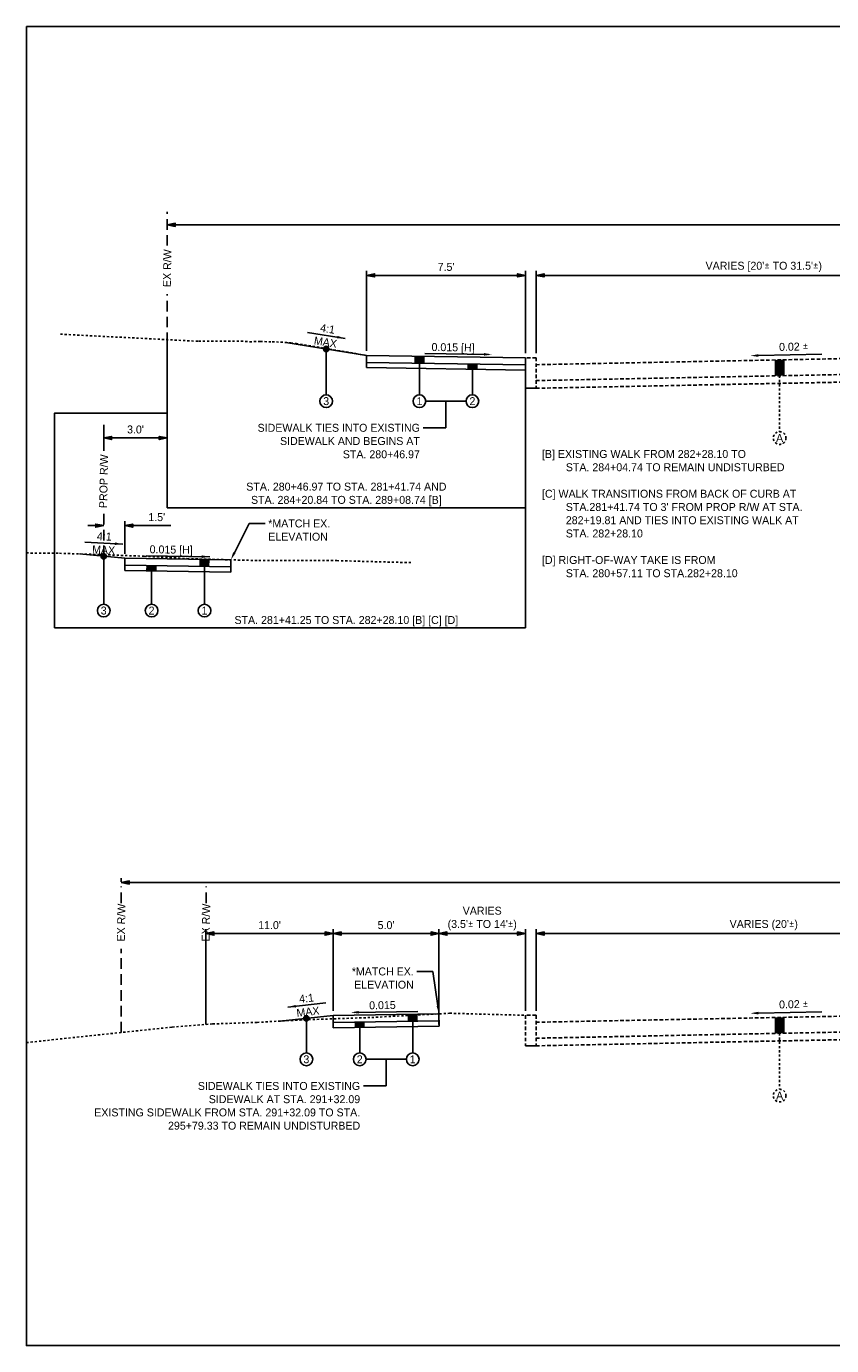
# Model space of a CAD drawing. Header units: feet. Extents: x 19045 to 19260, y 13883 to 14309.
# Tile 8 of 11: x 19045 to 19083, y 14247 to 14309. Entities that reach past the tile are written whole.
import ezdxf
from ezdxf import colors
from ezdxf.entities.mleader import LeaderData, LeaderLine
from ezdxf.math import Vec2, Vec3

# ---------------------------------------------------------------- set-up
doc = ezdxf.new("R2010")
doc.units = ezdxf.units.FT
doc.header["$MEASUREMENT"] = 0
for name, pattern in [('cl5', [25, 1.25, -1.25, 20, -1.25, 1.25]), ('DASHED', [0.75, 0.5, -0.25]), ('DASHED2', [0.375, 0.25, -0.125]), ('OhDOT_USTN2', [0.11, 0.069, -0.041]), ('OhDOT_USTN3', [0.22, 0.165, -0.055])]:
    doc.linetypes.add(name, pattern=pattern)
for name, color, linetype in [('CM_P_Sidewalk', 254, 'Continuous'), ('PF_X_Ground_Line', 3, 'OhDOT_USTN2'), ('PV_P_EOP', 7, 'Continuous'), ('PV_P_Text', 10, 'Continuous'), ('PV_X_EOP', 7, 'OhDOT_USTN3'), ('RW_X_CL_5', 6, 'cl5'), ('RW_X_Right_of_Way', 7, 'ROWEX-COEC')]:
    doc.layers.add(name, color=color, linetype=linetype)
doc.styles.add('Slanted-Normal', font='font31.shx', dxfattribs={"height": 0.125})
doc.styles.get("Standard").update_dxf_attribs({"font": 'font31.shx'})
doc.styles.add('Straight-Normal', font='font30.shx', dxfattribs={"height": 0.14})
doc.linetypes.add('ROWEX-COEC', pattern='A,0.75,-0.05,["Ex R/W",Straight-Normal,S=1,R=0,X=0,Y=-0.06],-0.7,0.75,-0.3,0.75,-0.3,0.75,-0.3,0.75,-0.3', length=5.7)
doc.dimstyles.new('Dec-1  Slanted', dxfattribs={"dimtxt": 0.125, "dimasz": 0.125, "dimexe": 0.07, "dimexo": 0.07, "dimgap": 0.07, "dimtad": 1, "dimdec": 1, "dimzin": 3, "dimdsep": 46, "dimtxsty": 'Slanted-Normal', "dimblk": 'Dim1', "dimcen": 0, "dimclrd": 95, "dimclre": 95, "dimclrt": 7, "dimadec": 1, "dimazin": 3, "dimtfac": 1, "dimtdec": 1, "dimtix": 1, "dimtofl": 0, "dimtmove": 1, "dimatfit": 3, "dimldrblk": 'Dim1', "dimfxl": 1, "dimtolj": 1, "dimtzin": 0, "dimlwd": -1, "dimlwe": -1, "dimarcsym": 0})

# ---------------------------------------------------------------- blocks, each defined once
blk = doc.blocks.new('Dim1')
h = blk.add_hatch(color=4)
h.dxf.hatch_style = 1
h.paths.add_polyline_path([(0, 0), (-1, -0.2), (-1, 0.2)])
at = {"color": 4}
blk.add_lwpolyline([(0, 0), (-1, -0.2), (-1, 0.2), (0, 0)], dxfattribs=at)
blk = doc.blocks.new('*D902')
at = {"layer": 'Defpoints', "color": 0, "transparency": 16777216}
for p in [(19051.78, 14299.706), (19051.78, 14299.523), (19127.775, 14299.54)]:
    blk.add_point(p, dxfattribs=at)
at = {"layer": 'PV_P_Text', "color": 95, "linetype": 'Continuous', "transparency": 16777216}
for p, q in [((19051.78, 14299.733), (19051.78, 14299.916)), ((19127.4, 14299.706), (19052.155, 14299.706)), ((19127.775, 14299.75), (19127.775, 14299.916))]:
    blk.add_line(p, q, dxfattribs=at)
at = {"layer": 'PV_P_Text', "color": 95, "transparency": 16777216, "xscale": 0.375, "yscale": 0.375, "zscale": 0.375, "rotation": 180}
blk.add_blockref('Dim1', (19051.78, 14299.706), dxfattribs=at)
at = {"layer": 'PV_P_Text', "color": 95, "transparency": 16777216, "xscale": 0.375, "yscale": 0.375, "zscale": 0.375}
blk.add_blockref('Dim1', (19127.775, 14299.706), dxfattribs=at)
at = {"layer": 'PV_P_Text', "color": 7, "transparency": 16777216, "insert": (19090.692, 14300.103), "char_height": 0.375, "attachment_point": 5, "style": 'Slanted-Normal'}
blk.add_mtext("\\A1;80.0' RIGHT-OF-WAY", dxfattribs=at)
blk = doc.blocks.new('*D904')
at = {"layer": 'Defpoints', "color": 0, "transparency": 16777216}
for p in [(19069.192, 14297.325), (19090.692, 14297.325), (19069.192, 14293.438)]:
    blk.add_point(p, dxfattribs=at)
at = {"layer": 'PV_P_Text', "color": 95, "linetype": 'Continuous', "transparency": 16777216}
for p, q in [((19069.192, 14293.648), (19069.192, 14297.535)), ((19090.317, 14297.325), (19069.567, 14297.325))]:
    blk.add_line(p, q, dxfattribs=at)
at = {"layer": 'PV_P_Text', "color": 95, "transparency": 16777216, "xscale": 0.375, "yscale": 0.375, "zscale": 0.375, "rotation": 180}
blk.add_blockref('Dim1', (19069.192, 14297.325), dxfattribs=at)
at = {"layer": 'PV_P_Text', "color": 95, "transparency": 16777216, "xscale": 0.375, "yscale": 0.375, "zscale": 0.375}
blk.add_blockref('Dim1', (19090.692, 14297.325), dxfattribs=at)
at = {"layer": 'PV_P_Text', "color": 7, "transparency": 16777216, "insert": (19079.942, 14297.723), "char_height": 0.375, "attachment_point": 5, "style": 'Slanted-Normal'}
blk.add_mtext("\\A1;VARIES [20'{\\fISOCPEUR|b0|i0|c0|p34;%%P} TO 31.5'{\\fISOCPEUR|b0|i0|c0|p34;%%P})", dxfattribs=at)
blk = doc.blocks.new('*D909')
at = {"layer": 'Defpoints', "color": 0, "transparency": 16777216}
for p in [(19068.692, 14297.325), (19061.192, 14293.55), (19068.692, 14293.438)]:
    blk.add_point(p, dxfattribs=at)
at = {"layer": 'PV_P_Text', "color": 95, "linetype": 'Continuous', "transparency": 16777216}
for p, q in [((19061.192, 14293.76), (19061.192, 14297.535)), ((19061.567, 14297.325), (19068.317, 14297.325)), ((19068.692, 14293.648), (19068.692, 14297.535))]:
    blk.add_line(p, q, dxfattribs=at)
at = {"layer": 'PV_P_Text', "color": 95, "transparency": 16777216, "xscale": 0.375, "yscale": 0.375, "zscale": 0.375, "rotation": 180}
blk.add_blockref('Dim1', (19061.192, 14297.325), dxfattribs=at)
at = {"layer": 'PV_P_Text', "color": 95, "transparency": 16777216, "xscale": 0.375, "yscale": 0.375, "zscale": 0.375}
blk.add_blockref('Dim1', (19068.692, 14297.325), dxfattribs=at)
at = {"layer": 'PV_P_Text', "color": 7, "transparency": 16777216, "insert": (19064.942, 14297.723), "char_height": 0.375, "attachment_point": 5, "style": 'Slanted-Normal'}
blk.add_mtext("\\A1;7.5'", dxfattribs=at)
blk = doc.blocks.new('*D895')
at = {"layer": 'Defpoints', "color": 0, "transparency": 16777216}
for p in [(19051.78, 14289.653), (19048.78, 14289.052), (19051.78, 14288.217)]:
    blk.add_point(p, dxfattribs=at)
at = {"layer": 'PV_P_Text', "color": 95, "linetype": 'Continuous', "transparency": 16777216}
for p, q in [((19048.78, 14289.262), (19048.78, 14289.863)), ((19049.155, 14289.653), (19051.405, 14289.653)), ((19051.78, 14288.427), (19051.78, 14289.863))]:
    blk.add_line(p, q, dxfattribs=at)
at = {"layer": 'PV_P_Text', "color": 95, "transparency": 16777216, "xscale": 0.375, "yscale": 0.375, "zscale": 0.375, "rotation": 180}
blk.add_blockref('Dim1', (19048.78, 14289.653), dxfattribs=at)
at = {"layer": 'PV_P_Text', "color": 95, "transparency": 16777216, "xscale": 0.375, "yscale": 0.375, "zscale": 0.375}
blk.add_blockref('Dim1', (19051.78, 14289.653), dxfattribs=at)
at = {"layer": 'PV_P_Text', "color": 7, "transparency": 16777216, "insert": (19050.28, 14290.051), "char_height": 0.375, "attachment_point": 5, "style": 'Slanted-Normal'}
blk.add_mtext("\\A1;3.0'", dxfattribs=at)
blk = doc.blocks.new('*D896')
at = {"layer": 'Defpoints', "color": 0, "transparency": 16777216}
for p in [(19048.78, 14285.517), (19049.78, 14285.517), (19049.78, 14283.976)]:
    blk.add_point(p, dxfattribs=at)
at = {"layer": 'PV_P_Text', "color": 95, "linetype": 'Continuous', "transparency": 16777216}
for p, q in [((19048.405, 14285.517), (19048.03, 14285.517)), ((19049.78, 14284.186), (19049.78, 14285.727)), ((19050.155, 14285.517), (19051.944, 14285.517))]:
    blk.add_line(p, q, dxfattribs=at)
at = {"layer": 'PV_P_Text', "color": 95, "transparency": 16777216, "xscale": 0.375, "yscale": 0.375, "zscale": 0.375}
blk.add_blockref('Dim1', (19048.78, 14285.517), dxfattribs=at)
at = {"layer": 'PV_P_Text', "color": 95, "transparency": 16777216, "xscale": 0.375, "yscale": 0.375, "zscale": 0.375, "rotation": 180}
blk.add_blockref('Dim1', (19049.78, 14285.517), dxfattribs=at)
at = {"layer": 'PV_P_Text', "color": 7, "transparency": 16777216, "insert": (19051.283, 14285.914), "char_height": 0.375, "attachment_point": 5, "style": 'Slanted-Normal'}
blk.add_mtext("\\A1;1.5'", dxfattribs=at)
blk = doc.blocks.new('*D893')
at = {"layer": 'Defpoints', "color": 0, "transparency": 16777216}
for p in [(19069.192, 14266.266), (19090.692, 14266.266), (19069.192, 14262.41)]:
    blk.add_point(p, dxfattribs=at)
at = {"layer": 'PV_P_Text', "color": 95, "linetype": 'Continuous', "transparency": 16777216}
for p, q in [((19069.192, 14262.62), (19069.192, 14266.476)), ((19090.317, 14266.266), (19069.567, 14266.266))]:
    blk.add_line(p, q, dxfattribs=at)
at = {"layer": 'PV_P_Text', "color": 95, "transparency": 16777216, "xscale": 0.375, "yscale": 0.375, "zscale": 0.375, "rotation": 180}
blk.add_blockref('Dim1', (19069.192, 14266.266), dxfattribs=at)
at = {"layer": 'PV_P_Text', "color": 95, "transparency": 16777216, "xscale": 0.375, "yscale": 0.375, "zscale": 0.375}
blk.add_blockref('Dim1', (19090.692, 14266.266), dxfattribs=at)
at = {"layer": 'PV_P_Text', "color": 7, "transparency": 16777216, "insert": (19079.942, 14266.663), "char_height": 0.375, "attachment_point": 5, "style": 'Slanted-Normal'}
blk.add_mtext("\\A1;VARIES (20'{\\fISOCPEUR|b0|i0|c0|p34;%%P})", dxfattribs=at)
blk = doc.blocks.new('*D899')
at = {"layer": 'Defpoints', "color": 0, "transparency": 16777216}
for p in [(19064.609, 14266.266), (19064.609, 14262.479), (19068.692, 14262.41)]:
    blk.add_point(p, dxfattribs=at)
at = {"layer": 'PV_P_Text', "color": 95, "linetype": 'Continuous', "transparency": 16777216}
for p, q in [((19064.609, 14262.689), (19064.609, 14266.476)), ((19068.692, 14262.62), (19068.692, 14266.476)), ((19068.317, 14266.266), (19064.984, 14266.266))]:
    blk.add_line(p, q, dxfattribs=at)
at = {"layer": 'PV_P_Text', "color": 95, "transparency": 16777216, "xscale": 0.375, "yscale": 0.375, "zscale": 0.375, "rotation": 180}
blk.add_blockref('Dim1', (19064.609, 14266.266), dxfattribs=at)
at = {"layer": 'PV_P_Text', "color": 95, "transparency": 16777216, "xscale": 0.375, "yscale": 0.375, "zscale": 0.375}
blk.add_blockref('Dim1', (19068.692, 14266.266), dxfattribs=at)
at = {"layer": 'PV_P_Text', "color": 7, "transparency": 16777216, "insert": (19066.65, 14266.976), "char_height": 0.375, "attachment_point": 5, "style": 'Slanted-Normal'}
blk.add_mtext("\\A1;VARIES \\P(3.5'{\\fISOCPEUR|b0|i0|c0|p34;%%P} TO 14'{\\fISOCPEUR|b0|i0|c0|p34;%%P})", dxfattribs=at)
blk = doc.blocks.new('*D900')
at = {"layer": 'Defpoints', "color": 0, "transparency": 16777216}
for p in [(19059.609, 14266.266), (19059.609, 14262.404), (19064.609, 14262.479)]:
    blk.add_point(p, dxfattribs=at)
at = {"layer": 'PV_P_Text', "color": 95, "linetype": 'Continuous', "transparency": 16777216}
for p, q in [((19059.609, 14262.614), (19059.609, 14266.476)), ((19064.609, 14262.689), (19064.609, 14266.476)), ((19064.234, 14266.266), (19059.984, 14266.266))]:
    blk.add_line(p, q, dxfattribs=at)
at = {"layer": 'PV_P_Text', "color": 95, "transparency": 16777216, "xscale": 0.375, "yscale": 0.375, "zscale": 0.375, "rotation": 180}
blk.add_blockref('Dim1', (19059.609, 14266.266), dxfattribs=at)
at = {"layer": 'PV_P_Text', "color": 95, "transparency": 16777216, "xscale": 0.375, "yscale": 0.375, "zscale": 0.375}
blk.add_blockref('Dim1', (19064.609, 14266.266), dxfattribs=at)
at = {"layer": 'PV_P_Text', "color": 7, "transparency": 16777216, "insert": (19062.109, 14266.663), "char_height": 0.375, "attachment_point": 5, "style": 'Slanted-Normal'}
blk.add_mtext("\\A1;5.0'", dxfattribs=at)
blk = doc.blocks.new('*D890')
at = {"layer": 'Defpoints', "color": 0, "transparency": 16777216}
for p in [(19049.612, 14268.677), (19049.612, 14268.494), (19127.775, 14268.512)]:
    blk.add_point(p, dxfattribs=at)
at = {"layer": 'PV_P_Text', "color": 95, "linetype": 'Continuous', "transparency": 16777216}
for p, q in [((19049.612, 14268.704), (19049.612, 14268.887)), ((19127.4, 14268.677), (19049.987, 14268.677)), ((19127.775, 14268.722), (19127.775, 14268.887))]:
    blk.add_line(p, q, dxfattribs=at)
at = {"layer": 'PV_P_Text', "color": 95, "transparency": 16777216, "xscale": 0.375, "yscale": 0.375, "zscale": 0.375, "rotation": 180}
blk.add_blockref('Dim1', (19049.612, 14268.677), dxfattribs=at)
at = {"layer": 'PV_P_Text', "color": 95, "transparency": 16777216, "xscale": 0.375, "yscale": 0.375, "zscale": 0.375}
blk.add_blockref('Dim1', (19127.775, 14268.677), dxfattribs=at)
at = {"layer": 'PV_P_Text', "color": 7, "transparency": 16777216, "insert": (19090.692, 14269.387), "char_height": 0.375, "width": 10.38928, "attachment_point": 5, "style": 'Slanted-Normal'}
blk.add_mtext("\\A1;80.0' RIGHT-OF-WAY\\PWIDENS TO 90' AT STA. 291+60.13", dxfattribs=at)
blk = doc.blocks.new('*D891')
at = {"layer": 'Defpoints', "color": 0, "transparency": 16777216}
for p in [(19053.609, 14266.266), (19059.609, 14262.404), (19053.609, 14261.978)]:
    blk.add_point(p, dxfattribs=at)
at = {"layer": 'PV_P_Text', "color": 95, "linetype": 'Continuous', "transparency": 16777216}
for p, q in [((19053.609, 14262.188), (19053.609, 14266.476)), ((19059.609, 14262.614), (19059.609, 14266.476)), ((19059.234, 14266.266), (19053.984, 14266.266))]:
    blk.add_line(p, q, dxfattribs=at)
at = {"layer": 'PV_P_Text', "color": 95, "transparency": 16777216, "xscale": 0.375, "yscale": 0.375, "zscale": 0.375, "rotation": 180}
blk.add_blockref('Dim1', (19053.609, 14266.266), dxfattribs=at)
at = {"layer": 'PV_P_Text', "color": 95, "transparency": 16777216, "xscale": 0.375, "yscale": 0.375, "zscale": 0.375}
blk.add_blockref('Dim1', (19059.609, 14266.266), dxfattribs=at)
at = {"layer": 'PV_P_Text', "color": 7, "transparency": 16777216, "insert": (19056.609, 14266.663), "char_height": 0.375, "attachment_point": 5, "style": 'Slanted-Normal'}
blk.add_mtext("\\A1;11.0'", dxfattribs=at)

msp = doc.modelspace()

# ---------------------------------------------------------------- hatches: boundary and pattern name
at = {"layer": 'PV_P_Text'}
h = msp.add_hatch(color=256, dxfattribs=at)
h.dxf.hatch_style = 1
edge = h.paths.add_edge_path()
edge.add_arc((19059.283, 14293.854), 0.125, 0, 360)
h = msp.add_hatch(color=256, dxfattribs=at)
h.dxf.hatch_style = 1
h.paths.add_polyline_path([(19063.888, 14293.513), (19063.488, 14293.519), (19063.488, 14293.186), (19063.888, 14293.18)])
h = msp.add_hatch(color=256, dxfattribs=at)
h.dxf.hatch_style = 1
h.paths.add_polyline_path([(19080.492, 14293.334), (19080.892, 14293.342), (19080.892, 14292.592), (19080.492, 14292.584)])
h = msp.add_hatch(color=256, dxfattribs=at)
h.dxf.hatch_style = 1
h.paths.add_polyline_path([(19066.388, 14293.142), (19065.988, 14293.148), (19065.988, 14292.898), (19066.388, 14292.892)])
h = msp.add_hatch(color=256, dxfattribs=at)
h.dxf.hatch_style = 1
edge = h.paths.add_edge_path()
edge.add_arc((19048.78, 14284.071), 0.125, 0, 360)
h = msp.add_hatch(color=256, dxfattribs=at)
h.dxf.hatch_style = 1
h.paths.add_polyline_path([(19053.339, 14283.923), (19053.739, 14283.917), (19053.729, 14283.584), (19053.329, 14283.59)])
h = msp.add_hatch(color=256, dxfattribs=at)
h.dxf.hatch_style = 1
h.paths.add_polyline_path([(19050.829, 14283.628), (19051.239, 14283.621), (19051.239, 14283.371), (19050.822, 14283.378)])
h = msp.add_hatch(color=256, dxfattribs=at)
h.dxf.hatch_style = 1
edge = h.paths.add_edge_path()
edge.add_arc((19058.348, 14262.269), 0.125, 0, 360)
h = msp.add_hatch(color=256, dxfattribs=at)
h.dxf.hatch_style = 1
h.paths.add_polyline_path([(19063.168, 14262.457), (19063.568, 14262.463), (19063.568, 14262.13), (19063.168, 14262.124)])
h = msp.add_hatch(color=256, dxfattribs=at)
h.dxf.hatch_style = 1
h.paths.add_polyline_path([(19080.492, 14262.306), (19080.892, 14262.314), (19080.892, 14261.563), (19080.492, 14261.555)])
h = msp.add_hatch(color=256, dxfattribs=at)
h.dxf.hatch_style = 1
h.paths.add_polyline_path([(19060.668, 14262.087), (19061.068, 14262.093), (19061.068, 14261.843), (19060.668, 14261.837)])

# ---------------------------------------------------------------- linework, layer by layer
at = {"layer": 'PF_X_Ground_Line'}
for points in [[(19046.735, 14294.551), (19053.259, 14294.213), (19055.265, 14294.221), (19055.674, 14294.189), (19056.178, 14294.208), (19056.74, 14294.185), (19057.133, 14294.177), (19057.616, 14294.138), (19057.867, 14294.115), (19061.192, 14293.55)], [(19045.13, 14284.226), (19046.691, 14284.209), (19048.595, 14284.15), (19050.696, 14284.072), (19052.721, 14283.959), (19056.106, 14283.865), (19059.785, 14283.863), (19063.364, 14283.766)], [(19045.13, 14261.123), (19052.019, 14261.854), (19053.924, 14262.002), (19056.025, 14262.077), (19058.05, 14262.188), (19061.435, 14262.308), (19065.113, 14262.506), (19068.692, 14262.41)]]:
    msp.add_lwpolyline(points, dxfattribs=at)
at = {"layer": 'PV_P_EOP', "linetype": 'DASHED'}
for points in [[(19051.78, 14298.727), (19051.78, 14300.318)], [(19051.78, 14294.124), (19051.78, 14296.434)], [(19048.78, 14289.052), (19048.78, 14290.265)], [(19048.78, 14284.071), (19048.78, 14286.124)], [(19049.612, 14267.699), (19049.612, 14268.494)], [(19053.612, 14267.699), (19053.612, 14268.494)], [(19049.609, 14261.599), (19049.609, 14265.554)], [(19053.609, 14261.978), (19053.609, 14265.554)]]:
    msp.add_lwpolyline(points, dxfattribs=at)
at = {"layer": 'PV_P_EOP', "linetype": 'Continuous'}
msp.add_lwpolyline([(19064.609, 14261.978), (19064.609, 14265.27)], dxfattribs=at)
at = {"layer": 'PV_P_Text', "linetype": 'ByBlock', "lineweight": -2}
for p, q in [((19058.394, 14294.634), (19060.172, 14294.352)), ((19063.942, 14293.639), (19066.942, 14293.594)), ((19079.687, 14293.542), (19082.688, 14293.602)), ((19064.938, 14290.132), (19063.858, 14290.132)), ((19049.68, 14284.644), (19047.882, 14284.734)), ((19053.785, 14284.046), (19050.784, 14284.091)), ((19059.27, 14262.993), (19057.48, 14262.797)), ((19063.609, 14262.594), (19060.608, 14262.549)), ((19079.687, 14262.514), (19082.688, 14262.574)), ((19062.118, 14259.077), (19061.038, 14259.077))]:
    msp.add_line(p, q, dxfattribs=at)
at = {"layer": 'PV_P_Text'}
for points in [[(19051.78, 14294.124), (19051.78, 14286.362)], [(19061.192, 14293.55), (19057.374, 14294.158)], [(19059.283, 14293.854), (19059.283, 14291.688)], [(19061.192, 14293.55), (19068.692, 14293.438)], [(19061.192, 14292.97), (19061.192, 14293.55)], [(19063.488, 14293.519), (19063.488, 14293.186)], [(19063.888, 14293.513), (19063.888, 14293.18)], [(19068.692, 14292.858), (19068.692, 14293.438)], [(19068.692, 14293.438), (19068.692, 14280.699)], [(19080.492, 14293.334), (19080.492, 14292.584)], [(19080.892, 14293.342), (19080.892, 14292.592)], [(19061.192, 14293.22), (19068.692, 14293.108)], [(19061.192, 14292.97), (19068.692, 14292.858)], [(19063.688, 14293.183), (19063.688, 14291.688)], [(19065.988, 14293.148), (19065.988, 14292.898)], [(19066.188, 14292.895), (19066.188, 14291.688)], [(19066.388, 14293.142), (19066.388, 14292.892)], [(19063.988, 14291.388), (19065.888, 14291.388)], [(19051.78, 14290.826), (19046.462, 14290.826), (19046.462, 14280.699), (19068.692, 14280.699)], [(19068.692, 14286.362), (19051.78, 14286.362)], [(19047.643, 14284.179), (19049.78, 14283.976)], [(19048.78, 14284.071), (19048.78, 14281.807)], [(19049.78, 14283.976), (19054.78, 14283.901)], [(19049.78, 14283.976), (19049.78, 14283.393)], [(19053.339, 14283.923), (19053.329, 14283.59)], [(19053.739, 14283.917), (19053.729, 14283.584)], [(19054.78, 14283.618), (19054.78, 14283.901)], [(19049.78, 14283.643), (19054.775, 14283.568)], [(19049.78, 14283.393), (19054.785, 14283.318)], [(19050.829, 14283.628), (19050.822, 14283.378)], [(19051.039, 14283.374), (19051.039, 14281.807)], [(19051.239, 14283.621), (19051.239, 14283.371)], [(19053.539, 14283.592), (19053.539, 14281.807)], [(19054.78, 14283.618), (19054.785, 14283.318)], [(19057.088, 14262.135), (19059.609, 14262.404)], [(19058.348, 14262.269), (19058.348, 14260.633)], [(19059.609, 14262.404), (19064.609, 14262.479)], [(19059.609, 14262.404), (19059.618, 14261.821)], [(19059.614, 14262.071), (19064.614, 14262.146)], [(19063.168, 14262.457), (19063.168, 14262.124)], [(19063.368, 14262.127), (19063.368, 14260.633)], [(19063.568, 14262.463), (19063.568, 14262.13)], [(19064.609, 14262.479), (19064.618, 14261.896)], [(19080.492, 14262.306), (19080.492, 14261.555)], [(19080.892, 14262.314), (19080.892, 14261.563)], [(19059.618, 14261.821), (19064.618, 14261.896)], [(19060.668, 14262.087), (19060.668, 14261.837)], [(19060.868, 14261.84), (19060.868, 14260.633)], [(19061.068, 14262.093), (19061.068, 14261.843)], [(19061.168, 14260.333), (19063.068, 14260.333)]]:
    msp.add_lwpolyline(points, dxfattribs=at)
at = {"layer": 'PV_P_Text', "linetype": 'DASHED2', "ltscale": 0.333}
for points in [[(19080.692, 14292.588), (19080.692, 14289.949)], [(19080.692, 14261.559), (19080.692, 14258.92)]]:
    msp.add_lwpolyline(points, dxfattribs=at)
at = {"layer": 'PV_P_Text', "linetype": 'ByBlock', "lineweight": -2}
for points in [[(19064.938, 14291.388), (19064.938, 14290.132)], [(19062.118, 14260.333), (19062.118, 14259.077)]]:
    msp.add_lwpolyline(points, dxfattribs=at)
at = {"layer": 'PV_P_Text'}
for centre, radius in [((19059.283, 14293.854), 0.125), ((19059.283, 14291.388), 0.3), ((19063.688, 14291.388), 0.3), ((19066.188, 14291.388), 0.3), ((19048.78, 14284.071), 0.125), ((19048.78, 14281.507), 0.3), ((19051.039, 14281.507), 0.3), ((19053.539, 14281.507), 0.3), ((19058.348, 14262.269), 0.125), ((19058.348, 14260.333), 0.3), ((19060.868, 14260.333), 0.3), ((19063.368, 14260.333), 0.3)]:
    msp.add_circle(centre, radius, dxfattribs=at)
at = {"layer": 'PV_P_Text', "linetype": 'DASHED2', "ltscale": 0.333}
for centre in [(19080.692, 14289.649), (19080.692, 14258.62)]:
    msp.add_circle(centre, 0.3, dxfattribs=at)
at = {"layer": 'PV_P_Text'}
for points in [[(19059.792, 14294.349), (19060.172, 14294.352), (19059.811, 14294.472)], [(19066.728, 14293.535), (19067.104, 14293.592), (19066.73, 14293.66)], [(19079.686, 14293.605), (19079.312, 14293.535), (19079.688, 14293.48)], [(19049.309, 14284.725), (19049.68, 14284.644), (19049.302, 14284.601)], [(19053.411, 14284.114), (19053.785, 14284.046), (19053.409, 14283.989)], [(19057.86, 14262.776), (19057.48, 14262.797), (19057.846, 14262.9)], [(19060.822, 14262.49), (19060.447, 14262.547), (19060.821, 14262.615)], [(19079.686, 14262.576), (19079.312, 14262.506), (19079.688, 14262.451)]]:
    msp.add_solid(points, dxfattribs=at)
at = {"layer": 'PV_X_EOP'}
for points in [[(19069.192, 14293.438), (19068.692, 14293.438), (19068.692, 14291.998)], [(19069.192, 14293.108), (19090.692, 14293.538)], [(19069.192, 14293.438), (19069.192, 14291.998)], [(19069.192, 14292.358), (19090.692, 14292.788)], [(19069.192, 14291.998), (19090.692, 14292.428)], [(19069.192, 14262.41), (19068.692, 14262.41), (19068.692, 14260.97)], [(19069.192, 14262.08), (19090.692, 14262.51)], [(19069.192, 14262.41), (19069.192, 14260.97)], [(19069.192, 14261.329), (19090.692, 14261.759)], [(19069.192, 14260.97), (19090.692, 14261.4)]]:
    msp.add_lwpolyline(points, dxfattribs=at)
at = {"layer": 'RW_X_CL_5', "linetype": 'ByBlock'}
msp.add_lwpolyline([(19045.13, 14309.073), (19045.13, 14246.823), (19136.254, 14246.823), (19136.254, 14309.073)], close=True, dxfattribs=at)
at = {"layer": 'RW_X_Right_of_Way'}
for points in [[(19069.192, 14291.998), (19068.692, 14291.998)], [(19069.192, 14260.97), (19068.692, 14260.97)]]:
    msp.add_lwpolyline(points, dxfattribs=at)

# ---------------------------------------------------------------- texts
at = {"layer": 'CM_P_Sidewalk', "insert": (19069.097, 14289.084), "char_height": 0.375, "attachment_point": 1}
msp.add_mtext_dynamic_manual_height_columns("\\pxi-3,l4,t4;[B] EXISTING WALK FROM 282+28.10 TO \\P^ISTA. 284+04.74 TO REMAIN UNDISTURBED\\P\\P[C] WALK TRANSITIONS FROM BACK OF CURB AT STA.281+41.74 TO 3' FROM PROP R/W AT STA. 282+19.81 AND TIES INTO EXISTING WALK AT STA. 282+28.10\\P\\P[D] RIGHT-OF-WAY TAKE IS FROM \\P^ISTA. 280+57.11 TO STA.282+28.10", width=13.016, gutter_width=42, heights=[0], dxfattribs=at)
at = {"layer": 'PV_P_Text', "style": 'Slanted-Normal'}
for s, rotation, p in [('4:1', 350.9609, (19058.979, 14294.675)), ('MAX', 350.9609, (19058.685, 14294.075)), ('0.015 [H]', 359.14063, (19064.254, 14293.758)), ('4:1', 357.15778, (19048.453, 14284.838)), ('MAX', 357.15778, (19048.225, 14284.209)), ('0.015 [H]', 359.14063, (19050.947, 14284.213)), ('4:1', 6.24462, (19058.028, 14262.99)), ('MAX', 6.24462, (19057.902, 14262.333)), ('0.015', 0.85937, (19061.314, 14262.692))]:
    msp.add_text(s, height=0.375, rotation=rotation, dxfattribs=at).set_placement(p)
at = {"layer": 'PV_P_Text', "char_height": 0.375, "attachment_point": 5, "style": 'Slanted-Normal'}
for s, insert, width, rotation in [('EX R/W', (19051.78, 14297.663), 2.18377, 88.85424), ('0.02 {\\fISOCPEUR|b0|i0|c0|p34;%%P}', (19081.349, 14293.959), 29.24884, 1.28192), ('PROP R/W', (19048.78, 14287.611), 2.93596, 88.85424), ('EX R/W', (19049.609, 14266.784), 2.18377, 88.85424), ('EX R/W', (19053.609, 14266.784), 2.18377, 88.85424), ('0.02 {\\fISOCPEUR|b0|i0|c0|p34;%%P}', (19081.349, 14262.931), 29.24884, 1.28192)]:
    msp.add_mtext(s, dxfattribs=dict(at, insert=insert, width=width, rotation=rotation))
for s, insert in [('3', (19059.283, 14291.388)), ('1', (19063.688, 14291.388)), ('2', (19066.188, 14291.388)), ('A', (19080.692, 14289.649)), ('3', (19048.78, 14281.507)), ('2', (19051.039, 14281.507)), ('1', (19053.539, 14281.507)), ('3', (19058.348, 14260.333)), ('2', (19060.868, 14260.333)), ('1', (19063.368, 14260.333)), ('A', (19080.692, 14258.62))]:
    msp.add_mtext_dynamic_manual_height_columns(s, width=2.46234, gutter_width=0.625, heights=[0], dxfattribs=dict(at, insert=insert))
at = {"layer": 'PV_P_Text', "char_height": 0.375, "attachment_point": 3}
for s, insert, width in [('SIDEWALK TIES INTO EXISTING SIDEWALK AND BEGINS AT\\PSTA. 280+46.97', (19063.708, 14290.32), 8.51947), ('SIDEWALK TIES INTO EXISTING \\PSIDEWALK AT STA. 291+32.09\\PEXISTING SIDEWALK FROM STA. 291+32.09 TO STA. 295+79.33 TO REMAIN UNDISTURBED', (19060.888, 14259.264), 13.03104)]:
    msp.add_mtext(s, dxfattribs=dict(at, insert=insert, width=width))
at = {"layer": 'PV_P_Text', "char_height": 0.375, "width": 16.68248, "attachment_point": 5, "style": 'Slanted-Normal'}
for s, insert in [('STA. 280+46.97 TO STA. 281+41.74 AND \\PSTA. 284+20.84 TO STA. 289+08.74 [B]', (19060.236, 14286.987)), ('STA. 281+41.25 TO STA. 282+28.10 [B] [C] [D]', (19060.236, 14281.006))]:
    msp.add_mtext(s, dxfattribs=dict(at, insert=insert))

# ---------------------------------------------------------------- dimensions: what is measured, and where the dimension line sits
at = {"layer": 'PV_P_Text'}
for base, p1, p2, text, picture, middle in [((19051.78, 14299.706), (19127.775, 14299.54), (19051.78, 14299.523), "80.0' RIGHT-OF-WAY", '*D902', (19090.692, 14299.706)), ((19051.78, 14289.653), (19048.78, 14289.052), (19051.78, 14288.217), "3.0'", '*D895', (19050.28, 14289.653)), ((19049.78, 14285.517), (19048.78, 14285.517), (19049.78, 14283.976), "1.5'", '*D896', (19051.283, 14285.517)), ((19049.612, 14268.677), (19127.775, 14268.512), (19049.612, 14268.494), "80.0' RIGHT-OF-WAY\\PWIDENS TO 90' AT STA. 291+60.13", '*D890', (19090.692, 14268.677))]:
    dim = msp.add_linear_dim(base=base, p1=p1, p2=p2, text=text, dimstyle='Dec-1  Slanted', override={"dimpost": "'"}, dxfattribs=at)
    dim.commit()
    dim.dimension.update_dxf_attribs({"geometry": picture, "text_midpoint": middle, "dimtype": 160})
for base, p1, p2, text, picture, middle in [((19069.192, 14297.325), (19090.692, 14297.325), (19069.192, 14293.438), "VARIES [20'{\\fISOCPEUR|b0|i0|c0|p34;%%P} TO 31.5'{\\fISOCPEUR|b0|i0|c0|p34;%%P})", '*D904', (19079.942, 14297.723)), ((19068.692, 14297.325), (19061.192, 14293.55), (19068.692, 14293.438), "7.5'", '*D909', (19064.942, 14297.723)), ((19069.192, 14266.266), (19090.692, 14266.266), (19069.192, 14262.41), "VARIES (20'{\\fISOCPEUR|b0|i0|c0|p34;%%P})", '*D893', (19079.942, 14266.663))]:
    dim = msp.add_linear_dim(base=base, p1=p1, p2=p2, text=text, dimstyle='Dec-1  Slanted', override={"dimpost": "'"}, dxfattribs=at)
    dim.commit()
    dim.dimension.update_dxf_attribs({"geometry": picture, "text_midpoint": middle})
for base, p1, p2, text, picture, middle in [((19064.609, 14266.266), (19068.692, 14262.41), (19064.609, 14262.479), "VARIES \\P(3.5'{\\fISOCPEUR|b0|i0|c0|p34;%%P} TO 14'{\\fISOCPEUR|b0|i0|c0|p34;%%P})", '*D899', (19066.65, 14266.266)), ((19053.609, 14266.266), (19059.609, 14262.404), (19053.609, 14261.978), "11.0'", '*D891', (19056.609, 14266.266))]:
    dim = msp.add_linear_dim(base=base, p1=p1, p2=p2, angle=180, text=text, dimstyle='Dec-1  Slanted', override={"dimpost": "'"}, dxfattribs=at)
    dim.commit()
    dim.dimension.update_dxf_attribs({"geometry": picture, "text_midpoint": middle, "dimtype": 160})
dim = msp.add_linear_dim(base=(19059.609, 14266.266), p1=(19064.609, 14262.479), p2=(19059.609, 14262.404), angle=180, text="5.0'", dimstyle='Dec-1  Slanted', override={"dimpost": "'"}, dxfattribs=at)
dim.commit()
dim.dimension.update_dxf_attribs({"geometry": '*D900', "text_midpoint": (19062.109, 14266.663)})

# ---------------------------------------------------------------- leaders
at = {"layer": 'RW_X_Right_of_Way'}
ml = msp.add_multileader_mtext('Standard', dxfattribs=at)
ml.set_content('*MATCH EX. \\PELEVATION', color=256, style='Slanted-Normal')
ml.set_leader_properties()
ml.build(insert=Vec2(0, 0))
ml.multileader.update_dxf_attribs({"dogleg_length": 0.25, "arrow_head_size": 0.375, "scale": 3})
ctx = ml.context
ctx.base_point, ctx.scale, ctx.char_height, ctx.arrow_head_size, ctx.landing_gap_size, ctx.plane_origin = Vec3(19056.398, 14285.617), 3, 0.375, 0.375, 0.15, Vec3(19054.724, 14283.591)
notes = []
notes.append((ctx, [(1, (1, 1, 0), (19055.648, 14285.617), (1, 0), 0.75, [(0, [(19054.78, 14283.901)], 0, [])])]))
ctx.mtext.insert, ctx.mtext.flow_direction = Vec3(19056.548, 14285.805), 5
ml = msp.add_multileader_mtext('Standard', dxfattribs=at)
ml.set_content('*MATCH EX. \\PELEVATION', color=256, style='Slanted-Normal')
ml.set_leader_properties()
ml.build(insert=Vec2(0, 0))
ml.multileader.update_dxf_attribs({"dogleg_length": 0.25, "arrow_head_size": 0.375, "scale": 3})
ctx = ml.context
ctx.base_point, ctx.scale, ctx.char_height, ctx.arrow_head_size, ctx.landing_gap_size, ctx.plane_origin = Vec3(19060.067, 14264.479), 3, 0.375, 0.375, 0.15, Vec3(19064.553, 14262.453)
ctx.text_align_type = 2
notes.append((ctx, [(0, (1, 1, 0), (19064.319, 14264.479), (-1, 0), 0.75, [(0, [(19064.609, 14262.479)], 0, [])])]))
ctx.mtext.insert, ctx.mtext.alignment, ctx.mtext.flow_direction = Vec3(19063.419, 14264.666), 3, 5
for ctx, leaders in notes:
    for number, flags, end, landing, length, lines in leaders:
        leader = LeaderData()
        leader.index, (leader.has_last_leader_line, leader.has_dogleg_vector, leader.attachment_direction) = number, flags
        leader.last_leader_point, leader.dogleg_vector, leader.dogleg_length = Vec3(end), Vec3(landing), length
        for number, points, colour, breaks in lines:
            line = LeaderLine()
            line.index, line.vertices, line.color, line.breaks = number, Vec3.list(points), colors.encode_raw_color(colour), breaks
            leader.lines.append(line)
        ctx.leaders.append(leader)

doc.saveas('drawing.dxf')
